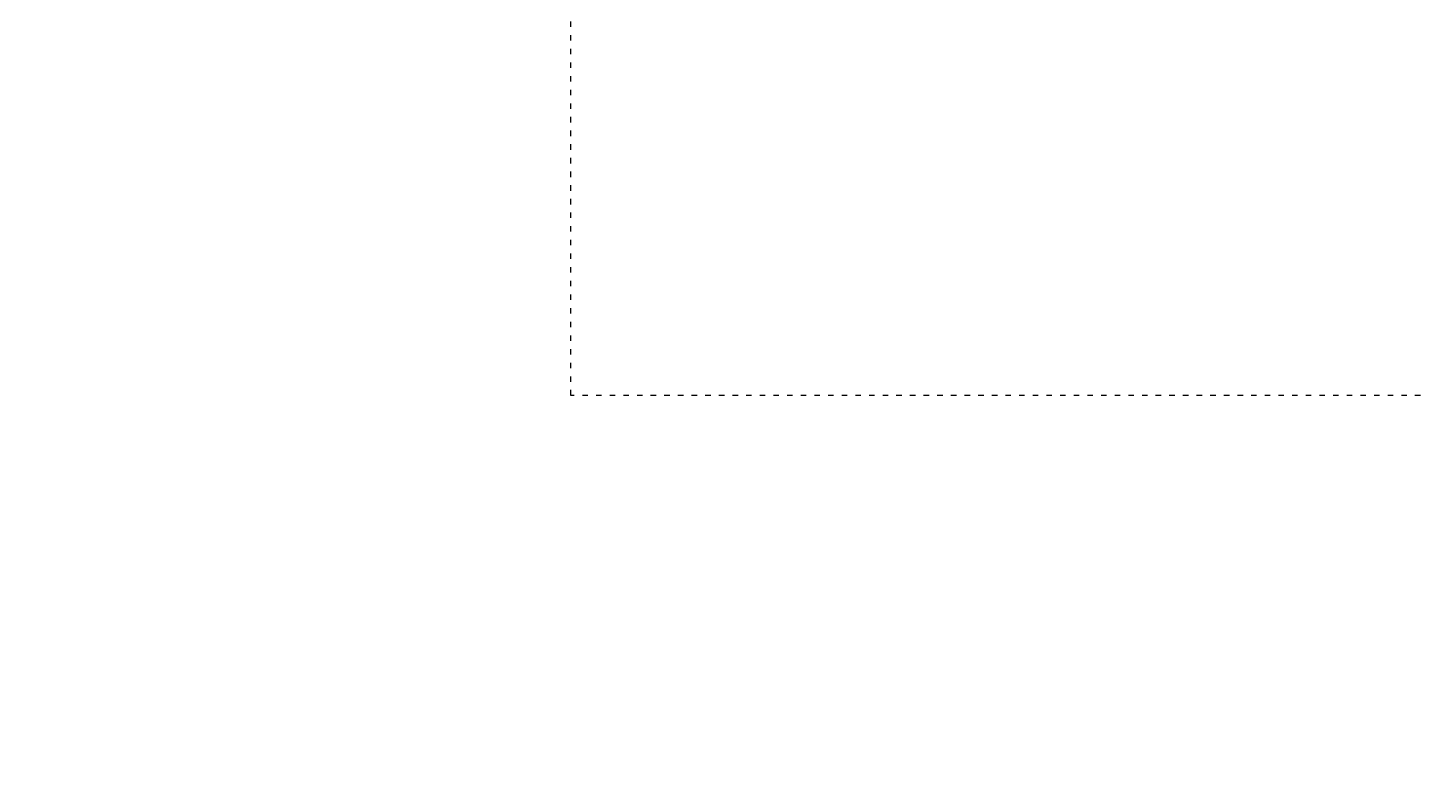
# Model space of a CAD drawing. Header units: millimetres. Extents: x -20950785 to 389010297, y -11535949 to 14056629.
# Tile 209 of 256: x 11696695 to 11879803, y -1074703 to -974952. Entities that reach past the tile are written whole.
import ezdxf

# ---------------------------------------------------------------- set-up
doc = ezdxf.new("R2010")
doc.units = ezdxf.units.MM
doc.header["$LTSCALE"] = 60
doc.header["$MEASUREMENT"] = 0
doc.linetypes.add('ACAD_ISO03W100', pattern=[30, 12, -18])
doc.layers.add('PDF_H.F.L.', color=7, linetype='ACAD_ISO03W100')

msp = doc.modelspace()

# ---------------------------------------------------------------- linework, layer by layer
at = {"layer": 'PDF_H.F.L.', "color": 7, "lineweight": 15}
msp.add_lwpolyline([(11768298.17, -713257.45), (12271058.82, -713257.45), (12270959.4, -1023436.58), (11768298.17, -1023436.58)], close=True, dxfattribs=at)

# ---------------------------------------------------------------- texts
at = {"linetype": 'Continuous', "lineweight": 9, "char_height": 750, "width": 10242.62, "attachment_point": 1}
for insert in [(9482960.45, -1070421.78), (10185428.56, -1070421.78), (9456155.42, -1071439.58), (10158623.54, -1071439.58)]:
    msp.add_mtext('\\pi3313.63157;{\\fTimes New Roman|b0|i0|c0|p18;medium \\P\\pi1814.9834;compacted soil\\H1.00001x;\\P\\pi0;      }', dxfattribs=dict(at, insert=insert))

doc.saveas('drawing.dxf')
